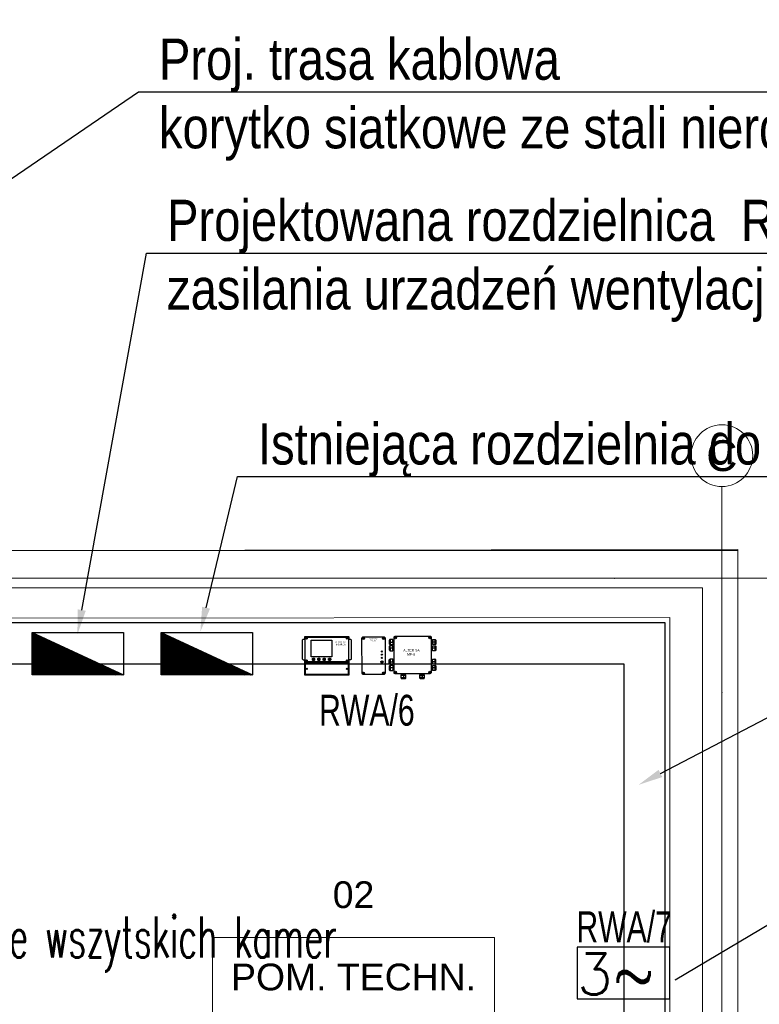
# Model space of a CAD drawing. Header units: millimetres. Extents: x -70539 to 23478, y -51814 to 44720.
# Tile 249 of 256: x -30952 to -27358, y 30710 to 35495. Entities that reach past the tile are written whole.
import ezdxf
from ezdxf import colors
from ezdxf.entities.mleader import LeaderData, LeaderLine
from ezdxf.enums import TextEntityAlignment as Align
from ezdxf.math import Vec2, Vec3

# ---------------------------------------------------------------- set-up
doc = ezdxf.new("R2010")
doc.units = ezdxf.units.MM
for name, color, linetype, lineweight in [('A.01 RZUT PARTERU$0$201-A Ppoż_Nr_pióra__31', 1, 'Continuous', 30), ('A.01 RZUT PARTERU$0$410-K Osie główne_Nr_pióra__1', 7, 'Continuous', 20), ('A.01 RZUT PARTERU$0$Metryczki pomieszczeń Archicada_Nr_pióra__46', 7, 'Continuous', 20), ('AURA_went_opisy', 7, 'Continuous', 15), ('XREF', 8, 'Continuous', 9)]:
    doc.layers.add(name, color=color, linetype=linetype, lineweight=lineweight)
for name, color, linetype, lineweight, true_color in [('A.01 RZUT PARTERU$0$410-K Osie główne_Nr_pióra__95', 7, 'Continuous', 20, 0x7c7c7c), ('A.01 RZUT PARTERU$0$420-K Ściany_Nr_pióra__95', 7, 'Continuous', 20, 0x7c7c7c), ('A.01 RZUT PARTERU$0$460 - Stropy_Nr_pióra__95', 7, 'Continuous', 13, 0x7c7c7c), ('A.01 RZUT PARTERU$0$Metryczki pomieszczeń Archicada_Nr_pióra__95', 7, 'Continuous', 20, 0x7c7c7c)]:
    doc.layers.add(name, color=color, linetype=linetype, lineweight=lineweight, true_color=true_color)
for name, color, linetype in [('ALTER_detekcja_gazu', 6, 'Continuous'), ('e_adresy', 10, 'Continuous'), ('e_gniazda', 10, 'Continuous'), ('e_IT adresy', 7, 'Continuous')]:
    doc.layers.add(name, color=color, linetype=linetype)
doc.styles.add('A.01 RZUT PARTERU$0$STYL_AUTOMATYCZNY_1', font='arial.ttf')
doc.styles.add('A.01 RZUT PARTERU$0$STYL_AUTOMATYCZNY_2', font='arial.ttf')
doc.styles.add('Arial Narrow', font='ARIALN.TTF')
doc.styles.add('e_legenda', font='romans.shx')
doc.styles.add('e_nazwy_w_blokach', font='romans.shx')
doc.styles.get("Standard").update_dxf_attribs({"font": 'arial.ttf'})
doc.linetypes.add('A.01 RZUT PARTERU$0$PPOZ REI 60', pattern='A,0,[1,A.01 RZUT PARTERU1.Shx,S=1.984127,R=0,X=0,Y=0],-400,0', length=400)

# ---------------------------------------------------------------- blocks, each defined once
blk = doc.blocks.new('MSMR-16')
for p, q in [((207189, 543212), (207343, 545266)), ((207189, 352710), (207189, 543212)), ((207343, 545266), (208310, 547032)), ((208310, 547032), (209630, 549343)), ((209630, 549343), (211163, 550576)), ((211163, 550576), (212913, 551576)), ((212913, 551576), (214029, 551976)), ((214029, 551976), (227405, 551976)), ((227405, 574159), (227708, 575068)), ((227405, 573248), (227405, 574159)), ((227405, 551976), (227405, 573248)), ((227405, 551976), (227405, 346054)), ((227708, 575068), (228348, 575587)), ((228348, 575587), (228868, 576041)), ((228868, 576041), (229454, 576441)), ((229454, 576441), (229896, 576779)), ((229896, 576779), (660588, 576779)), ((232674, 571595), (659170, 571595)), ((232674, 326350), (232674, 571595)), ((243615, 556496), (243615, 558896)), ((243615, 558896), (245198, 558896)), ((245648, 556496), (243615, 556496)), ((245198, 560895), (247897, 560895)), ((245198, 558896), (245198, 560895)), ((245648, 554180), (245648, 556496)), ((247814, 554180), (245648, 554180)), ((249914, 556263), (247814, 556263)), ((247814, 556263), (247814, 554180)), ((247897, 560895), (247897, 558746)), ((247897, 558746), (249914, 558746)), ((249914, 558746), (249914, 556263)), ((291709, 542018), (495924, 542018)), ((291709, 377353), (291709, 542018)), ((495924, 542018), (495924, 377353)), ((641369, 556431), (641369, 558831)), ((641369, 558831), (642952, 558831)), ((643402, 556431), (641369, 556431)), ((642952, 560830), (645651, 560830)), ((642952, 558831), (642952, 560830)), ((643402, 554115), (643402, 556431)), ((645568, 554115), (643402, 554115)), ((647668, 556198), (645568, 556198)), ((645568, 556198), (645568, 554115)), ((645651, 560830), (645651, 558681)), ((645651, 558681), (647668, 558681)), ((647668, 558681), (647668, 556198)), ((659170, 571595), (659170, 326350)), ((664325, 551953), (659170, 551953)), ((660588, 576779), (662825, 576014)), ((662825, 576014), (663658, 575181)), ((663658, 575181), (664220, 574098)), ((664220, 574098), (664325, 573878)), ((664325, 573878), (664325, 551953)), ((664325, 551953), (677835, 551800)), ((664656, 346095), (664675, 551949)), ((677835, 551800), (680235, 550979)), ((680235, 550979), (683177, 548245)), ((683177, 548245), (684453, 545511)), ((684453, 545511), (684870, 543636)), ((684870, 543636), (684870, 354811)), ((209040, 349442), (207189, 352710)), ((211118, 347423), (209040, 349442)), ((212535, 346440), (211118, 347423)), ((214418, 346054), (212535, 346440)), ((227566, 346054), (214418, 346054)), ((227566, 198657), (227566, 346054)), ((227566, 321371), (664656, 321371)), ((659170, 326350), (232674, 326350)), ((233943, 312990), (234256, 313948)), ((233992, 204131), (233943, 312990)), ((234256, 313948), (234818, 314531)), ((234818, 314531), (235894, 315192)), ((235894, 315192), (656082, 315192)), ((243598, 340274), (243598, 342673)), ((243598, 342673), (245181, 342673)), ((245631, 340274), (243598, 340274)), ((245181, 344673), (247881, 344673)), ((245181, 342673), (245181, 344673)), ((245631, 337957), (245631, 340274)), ((247798, 337957), (245631, 337957)), ((249897, 340040), (247798, 340040)), ((247798, 340040), (247798, 337957)), ((247881, 344673), (247881, 342523)), ((247881, 342523), (249897, 342523)), ((249897, 342523), (249897, 340040)), ((495924, 377353), (291709, 377353)), ((304591, 359394), (305218, 360544)), ((304591, 345518), (304591, 359394)), ((305724, 344001), (304591, 345518)), ((305218, 360544), (306201, 361427)), ((307491, 342562), (305724, 344001)), ((306201, 361427), (307451, 362227)), ((307451, 362227), (308585, 362757)), ((308443, 342562), (307491, 342562)), ((321502, 342562), (308443, 342562)), ((308585, 362757), (320739, 362757)), ((314872, 356890), (309893, 349274)), ((309893, 349274), (318680, 349274)), ((318680, 349274), (314872, 356890)), ((320739, 362757), (323415, 361097)), ((323152, 343529), (321502, 342562)), ((324345, 345169), (323152, 343529)), ((323415, 361097), (324665, 359144)), ((324665, 346644), (324345, 345169)), ((324665, 359144), (324665, 346644)), ((357275, 359031), (358268, 360749)), ((357275, 346010), (357275, 359031)), ((358338, 344697), (357275, 346010)), ((358268, 360749), (358997, 361307)), ((359212, 343552), (358338, 344697)), ((358997, 361307), (359747, 361807)), ((360837, 342531), (359212, 343552)), ((359747, 361807), (361100, 362747)), ((374710, 342531), (360837, 342531)), ((361100, 362747), (373973, 362747)), ((371929, 356040), (362983, 356038)), ((362994, 356038), (367820, 348921)), ((367820, 348921), (371929, 356040)), ((373973, 362747), (375369, 361935)), ((375980, 343614), (374710, 342531)), ((375369, 361935), (377327, 359748)), ((376980, 344926), (375980, 343614)), ((377541, 346230), (376980, 344926)), ((377327, 359748), (377541, 359500)), ((377541, 359500), (377541, 346230)), ((410761, 359560), (412063, 361309)), ((410761, 346094), (410761, 359560)), ((411168, 344873), (410761, 346094)), ((411818, 343571), (411168, 344873)), ((414463, 342391), (411818, 343571)), ((412063, 361309), (413120, 362001)), ((413120, 362001), (414056, 362489)), ((414056, 362489), (415191, 362853)), ((427237, 342391), (414463, 342391)), ((415191, 362853), (426524, 362853)), ((417463, 350672), (421047, 353499)), ((421167, 348655), (417463, 350672)), ((421047, 351888), (421047, 353499)), ((422288, 351888), (421047, 351888)), ((424569, 350217), (421167, 350217)), ((421167, 350217), (421167, 348655)), ((422288, 356902), (424579, 356902)), ((422288, 356902), (422288, 351888)), ((424579, 356902), (424569, 350217)), ((426524, 362853), (428274, 361927)), ((428417, 343327), (427237, 342391)), ((428274, 361927), (429545, 361073)), ((429841, 344832), (428417, 343327)), ((429545, 361073), (430524, 359824)), ((430753, 346094), (429841, 344832)), ((430524, 359824), (430753, 359261)), ((430753, 359261), (430753, 346094)), ((463558, 359339), (464875, 361214)), ((463558, 345856), (463558, 359339)), ((464266, 344898), (463558, 345856)), ((465058, 343940), (464266, 344898)), ((464875, 361214), (465552, 361839)), ((467016, 342645), (465058, 343940)), ((465552, 361839), (466333, 362230)), ((466333, 362230), (467486, 362868)), ((480126, 342645), (467016, 342645)), ((467486, 362868), (479487, 362827)), ((471199, 352007), (469976, 352007)), ((469976, 352007), (471455, 349883)), ((471391, 353893), (471199, 353146)), ((471199, 353146), (471199, 352007)), ((471690, 354575), (471391, 353893)), ((471455, 349883), (472975, 351903)), ((472468, 355151), (471690, 354575)), ((472329, 351903), (472372, 352656)), ((472975, 351903), (472329, 351903)), ((472372, 352656), (472479, 353093)), ((474036, 355802), (472468, 355151)), ((472479, 353093), (472724, 353360)), ((472724, 353360), (473033, 353637)), ((473033, 353637), (473407, 353829)), ((473407, 353829), (473822, 353871)), ((473822, 353871), (474036, 353882)), ((475203, 355826), (474036, 355802)), ((474036, 353882), (474260, 353882)), ((474260, 353882), (474420, 353839)), ((474420, 353839), (474740, 353786)), ((474740, 353786), (474964, 353477)), ((474964, 353477), (475017, 352901)), ((475017, 352901), (475028, 352741)), ((475028, 352741), (476468, 352736)), ((475364, 355747), (475203, 355826)), ((475460, 355694), (475364, 355747)), ((475577, 355651), (475460, 355694)), ((475833, 355566), (475577, 355651)), ((476025, 355459), (475833, 355566)), ((476291, 355214), (476025, 355459)), ((476419, 354926), (476291, 355214)), ((476468, 352736), (476419, 354926)), ((479487, 362827), (481358, 361891)), ((481346, 343011), (480126, 342645)), ((483299, 345127), (481346, 343011)), ((481358, 361891), (482620, 360793)), ((482620, 360793), (483596, 359654)), ((484113, 346795), (483299, 345127)), ((483596, 359654), (483962, 358921)), ((483962, 358921), (484113, 346795)), ((641516, 340232), (641516, 342632)), ((641516, 342632), (643099, 342632)), ((643549, 340232), (641516, 340232)), ((643099, 344631), (645799, 344631)), ((643099, 342632), (643099, 344631)), ((643549, 337916), (643549, 340232)), ((645715, 337916), (643549, 337916)), ((647815, 339999), (645715, 339999)), ((645715, 339999), (645715, 337916)), ((645799, 344631), (645799, 342482)), ((645799, 342482), (647815, 342482)), ((647815, 342482), (647815, 339999)), ((656082, 315192), (657095, 314704)), ((657095, 314704), (657575, 314139)), ((657575, 314139), (658033, 313616)), ((658033, 313616), (658193, 312891)), ((658193, 312891), (658193, 204643)), ((664656, 346095), (659170, 346095)), ((677571, 346095), (664656, 346095)), ((664656, 346095), (664656, 321463)), ((664656, 321463), (664656, 198609)), ((679521, 346662), (677571, 346095)), ((682637, 349011), (679521, 346662)), ((684537, 352594), (682637, 349011)), ((684870, 354811), (684537, 352594)), ((228149, 197657), (227566, 198657)), ((228837, 196824), (228149, 197657)), ((229998, 196009), (228837, 196824)), ((661625, 196009), (229998, 196009)), ((234299, 203198), (233992, 204131)), ((235805, 202260), (234299, 203198)), ((656602, 202260), (235805, 202260)), ((244221, 258100), (244221, 260500)), ((244221, 260500), (245804, 260500)), ((246254, 258100), (244221, 258100)), ((245804, 262499), (248503, 262499)), ((245804, 260500), (245804, 262499)), ((246254, 255784), (246254, 258100)), ((248420, 255784), (246254, 255784)), ((250520, 257867), (248420, 257867)), ((248420, 257867), (248420, 255784)), ((248503, 262499), (248503, 260350)), ((248503, 260350), (250520, 260350)), ((250520, 260350), (250520, 257867)), ((640377, 257832), (640377, 260232)), ((640377, 260232), (641960, 260232)), ((642410, 257832), (640377, 257832)), ((641960, 262232), (644659, 262232)), ((641960, 260232), (641960, 262232)), ((642410, 255516), (642410, 257832)), ((644576, 255516), (642410, 255516)), ((646676, 257599), (644576, 257599)), ((644576, 257599), (644576, 255516)), ((644659, 262232), (644659, 260082)), ((644659, 260082), (646676, 260082)), ((646676, 260082), (646676, 257599)), ((657786, 203260), (656602, 202260)), ((658202, 203910), (657786, 203260)), ((658193, 204643), (658202, 203910)), ((662642, 196542), (661625, 196009)), ((663708, 197592), (662642, 196542)), ((664656, 198609), (663708, 197592))]:
    blk.add_line(p, q)
for centre in [(246721, 557476), (644475, 557411), (246705, 341254), (644623, 341212), (247327, 259080), (643483, 258813)]:
    blk.add_circle(centre, 5452)
at = {"insert": (529273, 531387), "char_height": 15000, "width": 105164.95, "attachment_point": 1}
blk.add_mtext('{ALTER SA\\P MSMR-16}', dxfattribs=at)
blk = doc.blocks.new('zw$937')
for p, q in [((223, 1927), (229, 1942)), ((223, 269), (223, 1927)), ((229, 1942), (241, 1957)), ((241, 1957), (251, 1965)), ((251, 1965), (259, 1969)), ((259, 1969), (276, 1975)), ((302, 1946), (268, 1876)), ((276, 1975), (1898, 1975)), ((312, 1941), (277, 1871)), ((1861, 1934), (1911, 1876)), ((1870, 1941), (1919, 1883)), ((1898, 1975), (1918, 1971)), ((1918, 1971), (1933, 1963)), ((1933, 1963), (1941, 1955)), ((1941, 1955), (1952, 1942)), ((1952, 1942), (1956, 1934)), ((1956, 1934), (1958, 1928)), ((1958, 1928), (1958, 276)), ((3, 1784), (1, 1778)), ((1, 1778), (1, 1622)), ((1, 1622), (4, 1614)), ((9, 1508), (2, 1495)), ((2, 1495), (2, 1332)), ((6, 1792), (3, 1784)), ((4, 1614), (10, 1605)), ((10, 1798), (6, 1792)), ((14, 1514), (9, 1508)), ((15, 1803), (10, 1798)), ((10, 1605), (20, 1594)), ((20, 1520), (14, 1514)), ((23, 1809), (15, 1803)), ((20, 1594), (32, 1588)), ((31, 1525), (20, 1520)), ((33, 1814), (23, 1809)), ((40, 1529), (31, 1525)), ((32, 1588), (40, 1586)), ((40, 1816), (33, 1814)), ((48, 1816), (40, 1816)), ((40, 1586), (164, 1586)), ((48, 1529), (40, 1529)), ((164, 1816), (48, 1816)), ((48, 1816), (48, 1586)), ((48, 1701), (164, 1701)), ((164, 1529), (48, 1529)), ((48, 1413), (48, 1529)), ((164, 1413), (48, 1413)), ((48, 1413), (48, 1297)), ((164, 1701), (164, 1816)), ((193, 1797), (164, 1797)), ((164, 1701), (164, 1604)), ((164, 1586), (164, 1604)), ((164, 1604), (192, 1604)), ((164, 1508), (164, 1529)), ((193, 1508), (164, 1508)), ((164, 1316), (164, 1508)), ((192, 1604), (192, 1797)), ((223, 1701), (192, 1701)), ((192, 1604), (192, 1585)), ((192, 1585), (223, 1585)), ((223, 1816), (193, 1816)), ((193, 1816), (193, 1797)), ((223, 1528), (193, 1528)), ((193, 1413), (193, 1528)), ((223, 1413), (193, 1413)), ((193, 1413), (193, 1316)), ((1958, 1817), (1988, 1817)), ((1989, 1701), (1958, 1701)), ((1989, 1585), (1958, 1585)), ((1958, 1527), (1988, 1527)), ((1988, 1411), (1958, 1411)), ((1988, 1817), (1988, 1796)), ((1988, 1796), (2017, 1796)), ((1988, 1527), (1988, 1508)), ((1988, 1508), (2017, 1508)), ((1988, 1314), (1988, 1508)), ((1989, 1603), (1989, 1796)), ((2017, 1603), (1989, 1603)), ((1989, 1603), (1989, 1585)), ((2016, 1314), (2016, 1508)), ((2132, 1411), (2016, 1411)), ((2017, 1796), (2017, 1816)), ((2017, 1816), (2132, 1816)), ((2017, 1796), (2017, 1603)), ((2132, 1701), (2017, 1701)), ((2017, 1585), (2017, 1603)), ((2132, 1585), (2017, 1585)), ((2017, 1508), (2017, 1527)), ((2017, 1527), (2132, 1527)), ((2132, 1816), (2132, 1585)), ((2132, 1816), (2143, 1816)), ((2142, 1585), (2132, 1585)), ((2132, 1527), (2145, 1527)), ((2132, 1527), (2132, 1295)), ((2150, 1589), (2142, 1585)), ((2143, 1816), (2152, 1813)), ((2145, 1527), (2161, 1519)), ((2159, 1594), (2150, 1589)), ((2152, 1813), (2163, 1805)), ((2168, 1602), (2159, 1594)), ((2161, 1519), (2172, 1508)), ((2163, 1805), (2174, 1793)), ((2175, 1610), (2168, 1602)), ((2172, 1508), (2176, 1501)), ((2174, 1793), (2180, 1782)), ((2179, 1619), (2175, 1610)), ((2176, 1501), (2180, 1493)), ((2180, 1630), (2179, 1619)), ((2180, 1782), (2180, 1630)), ((2180, 1493), (2180, 1333)), ((2, 1332), (6, 1322)), ((6, 1322), (15, 1309)), ((15, 1309), (29, 1301)), ((29, 1301), (39, 1297)), ((39, 1297), (44, 1297)), ((44, 1297), (164, 1297)), ((164, 1297), (164, 1316)), ((164, 1316), (193, 1316)), ((193, 1316), (193, 1296)), ((193, 1296), (223, 1296)), ((1988, 1295), (1958, 1295)), ((2016, 1314), (1988, 1314)), ((1988, 1314), (1988, 1295)), ((2016, 1295), (2016, 1314)), ((2137, 1295), (2016, 1295)), ((2145, 1296), (2137, 1295)), ((2154, 1300), (2145, 1296)), ((2165, 1307), (2154, 1300)), ((2173, 1317), (2165, 1307)), ((2177, 1324), (2173, 1317)), ((2180, 1333), (2177, 1324)), ((0, 861), (3, 871)), ((0, 710), (0, 861)), ((1, 705), (0, 710)), ((3, 579), (0, 570)), ((0, 570), (0, 420)), ((6, 694), (1, 705)), ((3, 871), (10, 882)), ((8, 590), (3, 579)), ((9, 691), (6, 694)), ((15, 596), (8, 590)), ((18, 681), (9, 691)), ((10, 882), (17, 889)), ((23, 604), (15, 596)), ((17, 889), (27, 897)), ((26, 675), (18, 681)), ((36, 610), (23, 604)), ((42, 670), (26, 675)), ((27, 897), (34, 899)), ((34, 899), (37, 900)), ((48, 610), (36, 610)), ((37, 900), (48, 901)), ((48, 669), (42, 670)), ((164, 901), (48, 901)), ((48, 901), (48, 784)), ((48, 784), (164, 784)), ((48, 784), (48, 669)), ((164, 669), (48, 669)), ((164, 610), (48, 610)), ((48, 610), (48, 379)), ((164, 494), (48, 495)), ((164, 882), (164, 901)), ((193, 882), (164, 882)), ((164, 784), (164, 882)), ((164, 784), (164, 669)), ((193, 689), (164, 689)), ((164, 592), (164, 610)), ((193, 592), (164, 592)), ((164, 592), (164, 400)), ((223, 901), (193, 902)), ((193, 902), (193, 882)), ((193, 882), (193, 785)), ((193, 785), (223, 785)), ((193, 785), (193, 688)), ((193, 688), (193, 668)), ((223, 668), (193, 668)), ((223, 610), (193, 610)), ((193, 610), (193, 592)), ((193, 400), (193, 592)), ((223, 495), (193, 495)), ((1958, 901), (1988, 901)), ((1988, 785), (1958, 785)), ((1988, 668), (1958, 668)), ((1958, 611), (1988, 611)), ((1989, 495), (1958, 495)), ((1988, 901), (1988, 881)), ((1988, 881), (2017, 881)), ((1988, 688), (1988, 881)), ((2017, 688), (1988, 688)), ((1988, 688), (1988, 668)), ((1988, 611), (1988, 591)), ((1988, 591), (2017, 591)), ((1989, 399), (1989, 591)), ((2016, 785), (2016, 881)), ((2017, 785), (2016, 785)), ((2016, 785), (2016, 688)), ((2016, 495), (2016, 591)), ((2017, 495), (2016, 495)), ((2016, 495), (2016, 399)), ((2017, 881), (2017, 901)), ((2017, 901), (2132, 901)), ((2132, 785), (2017, 785)), ((2017, 669), (2017, 688)), ((2132, 669), (2017, 669)), ((2017, 591), (2017, 612)), ((2017, 612), (2133, 612)), ((2133, 495), (2017, 495)), ((2132, 901), (2132, 669)), ((2144, 900), (2132, 900)), ((2132, 669), (2144, 670)), ((2133, 612), (2133, 379)), ((2133, 612), (2148, 609)), ((2154, 896), (2144, 900)), ((2144, 670), (2157, 676)), ((2148, 609), (2160, 602)), ((2166, 887), (2154, 896)), ((2157, 676), (2166, 682)), ((2160, 602), (2170, 593)), ((2174, 878), (2166, 887)), ((2166, 682), (2174, 693)), ((2170, 593), (2176, 582)), ((2179, 866), (2174, 878)), ((2174, 693), (2179, 705)), ((2176, 582), (2180, 569)), ((2180, 858), (2179, 866)), ((2179, 705), (2180, 712)), ((2180, 712), (2180, 858)), ((2180, 569), (2180, 422)), ((0, 420), (5, 407)), ((5, 407), (14, 394)), ((14, 394), (24, 387)), ((24, 387), (33, 382)), ((33, 382), (37, 381)), ((37, 381), (48, 379)), ((48, 379), (163, 379)), ((163, 379), (163, 400)), ((163, 400), (193, 400)), ((193, 400), (193, 379)), ((193, 379), (223, 379)), ((231, 252), (223, 269)), ((238, 242), (231, 252)), ((247, 234), (238, 242)), ((258, 228), (247, 234)), ((276, 221), (258, 228)), ((1900, 221), (276, 221)), ((280, 328), (286, 249)), ((291, 328), (297, 250)), ((545, 221), (545, 191)), ((545, 191), (565, 191)), ((565, 163), (546, 163)), ((546, 163), (546, 47)), ((546, 47), (777, 47)), ((546, 47), (547, 36)), ((547, 36), (549, 28)), ((549, 28), (557, 16)), ((557, 16), (564, 9)), ((564, 9), (574, 3)), ((565, 191), (565, 163)), ((757, 191), (565, 191)), ((565, 163), (757, 163)), ((574, 3), (581, 0)), ((581, 0), (742, 0)), ((661, 163), (661, 47)), ((662, 221), (662, 191)), ((742, 0), (758, 9)), ((757, 163), (757, 191)), ((757, 191), (777, 191)), ((777, 163), (757, 163)), ((758, 9), (768, 20)), ((768, 20), (774, 30)), ((774, 30), (776, 38)), ((776, 38), (776, 47)), ((777, 191), (777, 221)), ((777, 47), (777, 163)), ((1413, 221), (1413, 191)), ((1413, 191), (1434, 191)), ((1434, 163), (1414, 163)), ((1414, 163), (1414, 48)), ((1414, 48), (1416, 31)), ((1530, 47), (1414, 47)), ((1416, 31), (1423, 19)), ((1423, 19), (1430, 11)), ((1430, 11), (1448, 0)), ((1434, 191), (1434, 163)), ((1434, 191), (1626, 191)), ((1434, 163), (1626, 163)), ((1530, 221), (1530, 191)), ((1530, 163), (1530, 47)), ((1530, 47), (1645, 47)), ((1612, 0), (1627, 9)), ((1626, 163), (1626, 192)), ((1626, 192), (1645, 192)), ((1645, 163), (1626, 163)), ((1627, 9), (1636, 19)), ((1636, 19), (1642, 31)), ((1642, 31), (1645, 37)), ((1645, 192), (1645, 221)), ((1645, 47), (1645, 163)), ((1645, 37), (1645, 47)), ((1928, 280), (1852, 288)), ((1928, 290), (1853, 298)), ((1925, 229), (1900, 221)), ((1932, 234), (1925, 229)), ((1946, 247), (1932, 234)), ((1955, 259), (1946, 247)), ((1958, 270), (1955, 259)), ((1989, 379), (1958, 379)), ((1958, 276), (1958, 270)), ((2017, 399), (1989, 399)), ((1989, 399), (1989, 379)), ((2017, 379), (2017, 399)), ((2133, 379), (2017, 379)), ((2145, 381), (2133, 379)), ((2154, 385), (2145, 381)), ((2164, 391), (2154, 385)), ((2170, 397), (2164, 391)), ((2177, 408), (2170, 397)), ((2180, 422), (2177, 408)), ((1448, 0), (1612, 0))]:
    blk.add_line(p, q)
for centre, radius in [((290, 1909), 49.1), ((290, 1909), 39.2), ((1890, 1908), 48.8), ((1890, 1908), 38.4), ((288, 289), 50.7), ((288, 289), 39.6), ((1890, 288), 48.9), ((1890, 288), 38.2)]:
    blk.add_circle(centre, radius)
at = {"insert": (657, 1372), "char_height": 112.5, "width": 788.74, "attachment_point": 1}
blk.add_mtext('{ALTER SA\\P    MP-8}', dxfattribs=at)
blk = doc.blocks.new('A$C262F6BEF')
for p, q in [((0, 107.3), (0.7, 108.6)), ((0, 106.5), (0, 107.3)), ((0, 5.5), (0, 106.5)), ((0.7, 108.6), (1.3, 109.5)), ((1.3, 109.5), (1.9, 110.2)), ((1.9, 110.2), (2.9, 111)), ((2.9, 111), (4.2, 111.7)), ((8.9, 108.4), (4, 102.5)), ((4.2, 111.7), (5.4, 112.2)), ((9.9, 107.6), (4.8, 101.7)), ((5.4, 112.2), (175.9, 112.2)), ((117, 96.2), (118.5, 101.5)), ((120.1, 91.3), (117, 96.2)), ((118.5, 101.5), (123.3, 102.5)), ((123.3, 102.5), (126.8, 98)), ((126.8, 98), (125.3, 92.6)), ((173.1, 108.4), (176.9, 100.7)), ((174.1, 109), (178, 101.2)), ((175.9, 112.2), (178.1, 111.7)), ((178.1, 111.7), (179.7, 111)), ((179.7, 111), (181.2, 109.8)), ((181.2, 109.8), (182.1, 108.1)), ((182.1, 108.1), (182.7, 106.1)), ((182.7, 106.1), (182.7, 6.2)), ((125.3, 92.6), (120.1, 91.3)), ((0.1, 4.6), (0, 5.5)), ((0.3, 4.2), (0.1, 4.6)), ((0.9, 3.1), (0.3, 4.2)), ((1.9, 1.9), (0.9, 3.1)), ((3.6, 0.8), (1.9, 1.9)), ((5.3, 0), (3.6, 0.8)), ((4, 10.1), (9.4, 3.5)), ((4.7, 10.6), (10.1, 4.2)), ((177.6, 0.2), (5.3, 0)), ((176.9, 11.2), (173.4, 3.7)), ((177.9, 10.8), (174.3, 3.3)), ((178.5, 0.5), (177.6, 0.2)), ((180.5, 1.8), (178.5, 0.5)), ((181.7, 3.2), (180.5, 1.8)), ((182.5, 4.9), (181.7, 3.2)), ((182.7, 6.2), (182.5, 4.9))]:
    blk.add_line(p, q)
for centre, major_axis, start_param, end_param in [((7.1, 104.9), (5.11, 0), 1.570791, 7.853976), ((7.1, 104.9), (3.93, 0), 1.570781, 7.853966), ((70.9, 96.8), (-2.67, 0), -1.570789, 4.712396), ((86.2, 96.7), (-2.6, 0), -1.570792, 4.712393), ((101.6, 96.7), (2.53, 0), 1.570790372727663, 7.853975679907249), ((122, 96.9), (2.69, 0), 1.570775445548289, 7.853960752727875), ((175.7, 104.9), (-5.19, 0), -1.570794, 4.712391), ((175.7, 104.9), (-4.35, 0), -1.570793, 4.712392), ((6.9, 6.9), (5.34, 0), 1.570793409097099, 7.853978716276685), ((6.9, 6.9), (-4.26, 0), -1.570791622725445, 4.712393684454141), ((175.7, 7.2), (5.03, 0), 1.570781, 7.853966), ((175.7, 7.2), (-4.18, 0), -1.570788, 4.712397)]:
    blk.add_ellipse(centre, major_axis=major_axis, ratio=1, start_param=start_param, end_param=end_param)
at = {"width": 1}
for s, p in [('ALTER SA', (12.1, 34.9)), ('ZSA-12', (22.1, 40.6))]:
    blk.add_text(s, height=6, rotation=90, dxfattribs=at).set_placement(p)
blk = doc.blocks.new('A.01 RZUT PARTERU')
at = {"layer": 'A.01 RZUT PARTERU$0$201-A Ppoż_Nr_pióra__31', "color": 8, "linetype": 'A.01 RZUT PARTERU$0$PPOZ REI 60', "lineweight": 5}
for p, q in [((641.51, 2729.08), (1082.63, 2729.08)), ((1082.63, 2729.08), (1082.63, 2288.49))]:
    blk.add_line(p, q, dxfattribs=at)
at = {"layer": 'A.01 RZUT PARTERU$0$410-K Osie główne_Nr_pióra__95', "color": 8, "linetype": 'Continuous', "lineweight": 5}
for p, q in [((1092.06, 2678.38), (1092.06, 2778.38)), ((6.13, 2733.81), (1039.92, 2733.81)), ((1039.92, 2733.81), (1139.92, 2733.81)), ((1092.06, 2678.38), (1092.06, 2342.05))]:
    blk.add_line(p, q, dxfattribs=at)
blk.add_circle((1092.06, 2793.38), 15, dxfattribs=at)
for p in [(1039.92, 2733.81), (1039.92, 2733.81), (1092.06, 2678.38), (1092.06, 2678.38)]:
    blk.add_point(p, dxfattribs=at)
at = {"layer": 'A.01 RZUT PARTERU$0$420-K Ściany_Nr_pióra__95', "color": 8, "linetype": 'Continuous', "lineweight": 5}
for p, q in [((1099.75, 2747.81), (654.7, 2747.25)), ((1099.75, 2747.81), (1099.75, 2714.81)), ((654.75, 2714.25), (1066.75, 2714.77)), ((1066.75, 2714.77), (1066.75, 2309.77)), ((1099.75, 2276.77), (1099.75, 2714.81))]:
    blk.add_line(p, q, dxfattribs=at)
at = {"layer": 'A.01 RZUT PARTERU$0$460 - Stropy_Nr_pióra__95', "color": 8, "linetype": 'Continuous', "lineweight": 5, "flags": 128}
blk.add_lwpolyline([(6.75, 7.87), (658.57, 7.05), (655.73, 2276.77), (1099.75, 2276.77), (1099.75, 2747.25), (655.14, 2747.25), (654.75, 3058.7), (10.58, 3058.7)], close=True, dxfattribs=at)
at = {"layer": 'A.01 RZUT PARTERU$0$Metryczki pomieszczeń Archicada_Nr_pióra__95', "color": 8, "linetype": 'Continuous', "lineweight": 5}
for p, q in [((844.59, 2559.27), (844.59, 2479.27)), ((844.59, 2559.27), (981.57, 2559.27)), ((844.59, 2519.27), (844.59, 2559.27)), ((981.57, 2559.27), (844.59, 2559.27)), ((981.57, 2559.27), (981.57, 2519.27)), ((981.57, 2479.27), (981.57, 2559.27))]:
    blk.add_line(p, q, dxfattribs=at)
at = {"layer": 'A.01 RZUT PARTERU$0$410-K Osie główne_Nr_pióra__1', "color": 8, "lineweight": 5, "style": 'A.01 RZUT PARTERU$0$STYL_AUTOMATYCZNY_2'}
blk.add_text('C', height=15, dxfattribs=at).set_placement((1092.06, 2800.88), align=Align.TOP_CENTER)
at = {"layer": 'A.01 RZUT PARTERU$0$Metryczki pomieszczeń Archicada_Nr_pióra__46', "color": 8, "lineweight": 5, "style": 'A.01 RZUT PARTERU$0$STYL_AUTOMATYCZNY_1'}
for s, p in [('02', (913.08, 2586.51)), ('POM. TECHN.', (913.08, 2546.51))]:
    blk.add_text(s, height=13, dxfattribs=at).set_placement(p, align=Align.TOP_CENTER)
blk = doc.blocks.new('przylacze_3faz')
blk.add_lwpolyline([(0, 25), (0, 0), (45, 0), (45, 25)], close=True)
at = {"linetype": 'ByBlock', "style": 'e_nazwy_w_blokach'}
blk.add_text('3~', height=20, dxfattribs=at).set_placement((0, 2.01))

msp = doc.modelspace()

# ---------------------------------------------------------------- block references
at = {"layer": 'XREF', "xscale": 10, "yscale": 10, "zscale": 10}
msp.add_blockref('A.01 RZUT PARTERU', (-38460.6, 5442.3), dxfattribs=at)

# ---------------------------------------------------------------- next in the draw order: hatches: boundary and pattern name
at = {"transparency": 33554687}
h = msp.add_hatch(dxfattribs=at)
h.set_pattern_fill('ANSI31', color=1)
h.set_pattern_definition([(45, (-626.817, 0), (-2.24506403, 2.24506403), [])])
h.paths.add_polyline_path([(-30892.2, 32515.8), (-30447, 32310.4), (-30892.2, 32310.4)])
h = msp.add_hatch(dxfattribs=at)
h.set_pattern_fill('ANSI31', color=256)
h.paths.add_polyline_path([(-30265.4, 32515.8), (-29820.2, 32310.4), (-30265.4, 32310.4)])

# ---------------------------------------------------------------- next in the draw order: linework, layer by layer
for points in [[(-32237.8, 32565.1), (-27816.7, 32565.1), (-27816.7, 28564.3), (-32241.6, 28564.3)], [(-30265.4, 32515.8), (-29820.2, 32310.4), (-30265.4, 32310.4), (-30265.4, 32515.8)], [(-32237.8, 32365.1), (-28016.7, 32365.1), (-28016.7, 28764.3), (-32241.6, 28764.3)]]:
    msp.add_lwpolyline(points)
at = {"color": 1}
msp.add_lwpolyline([(-30892.2, 32515.8), (-30447, 32515.8), (-30447, 32310.4), (-30892.2, 32310.4)], close=True, dxfattribs=at)
msp.add_lwpolyline([(-30892.2, 32515.8), (-30447, 32310.4), (-30892.2, 32310.4), (-30892.2, 32515.8)], dxfattribs=at)
msp.add_lwpolyline([(-30265.4, 32515.8), (-29820.2, 32515.8), (-29820.2, 32310.4), (-30265.4, 32310.4)], close=True)

# ---------------------------------------------------------------- next in the draw order: block references
at = {"layer": 'ALTER_detekcja_gazu', "color": 7}
for name, p, xscale, yscale, zscale in [('MSMR-16', (-29679.1, 32212.6), 0.000492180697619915, 0.000492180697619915, 0.0004921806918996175), ('zw$937', (-29156.4, 32292.8), 0.1041841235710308, 0.1041841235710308, 0.1041841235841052)]:
    msp.add_blockref(name, p, dxfattribs=dict(at, xscale=xscale, yscale=yscale, zscale=zscale))
at = {"layer": 'ALTER_detekcja_gazu', "color": 7, "rotation": 270}
msp.add_blockref('A$C262F6BEF', (-29288.7, 32495.1), dxfattribs=at)
at = {"layer": 'e_gniazda', "xscale": 10, "yscale": 10, "zscale": 10}
msp.add_blockref('przylacze_3faz', (-28243.1, 30736.7), dxfattribs=at)

# ---------------------------------------------------------------- next in the draw order: texts
at = {"layer": 'e_adresy', "width": 0.7}
for s, p in [('RWA/6', (-29497.3, 32063.8)), ('RWA/7', (-28247, 31011.4))]:
    msp.add_text(s, height=150, dxfattribs=at).set_placement(p)
at = {"layer": 'e_IT adresy', "style": 'e_legenda', "width": 0.6}
msp.add_text('obserwacja ze wszytskich kamer', height=200, dxfattribs=at).set_placement((-32068.9, 30936.4))

# ---------------------------------------------------------------- next in the draw order: leaders
at = {"lineweight": 0}
ml = msp.add_multileader_mtext('Standard', dxfattribs=at)
ml.set_content('Wypust kablowy 5G2.5 400VAC/6.0kW. Wysokość 1500mm nad posadzką. Zostawić zapas ok. 3mb')
ml.set_leader_properties()
ml.build(insert=Vec2(0, 0))
ml.multileader.update_dxf_attribs({"text_right_attachment_type": 6, "dogleg_length": 7.2, "arrow_head_size": 3.6})
ctx = ml.context
ctx.base_point, ctx.char_height, ctx.arrow_head_size, ctx.landing_gap_size, ctx.plane_origin = Vec3(-26398.2, 31638.7), 160, 3.6, 1.8, Vec3(-27733.1, 32785.5)
ctx.right_attachment = 6
notes = []
notes.append((ctx, [(0, (1, 1, 0), (-26405.4, 31638.7), (1, 0), 7.2, [(0, [(-27770.1, 30827.4)], 0, [])])]))
ctx.mtext.insert, ctx.mtext.width, ctx.mtext.flow_direction = Vec3(-26396.4, 31742.1), 5180.033, 5
ml = msp.add_multileader_mtext('Standard', dxfattribs=at)
ml.set_content('Wypust kablowy 3G2.5 230VAC/1.5kW. Wysokość 1000mm nad posadzką. Zostawić zapas ok. 3mb')
ml.set_leader_properties()
ml.build(insert=Vec2(0, 0))
ml.multileader.update_dxf_attribs({"text_right_attachment_type": 6, "dogleg_length": 7.2, "arrow_head_size": 3.6})
ctx = ml.context
ctx.base_point, ctx.char_height, ctx.arrow_head_size, ctx.landing_gap_size, ctx.plane_origin = Vec3(-26388.7, 30676.6), 160, 3.6, 1.8, Vec3(-27742.6, 31854.3)
ctx.right_attachment = 6
notes.append((ctx, [(0, (1, 1, 0), (-26395.9, 30676.6), (1, 0), 7.2, [(0, [(-27779.6, 29896.2)], 0, [])])]))
ctx.mtext.insert, ctx.mtext.width, ctx.mtext.flow_direction = Vec3(-26386.9, 30780.1), 5180.033, 5
at = {"layer": 'AURA_went_opisy'}
ml = msp.add_multileader_mtext('Standard', dxfattribs=at)
ml.set_content('\\pxt1;{\\A1;\\fArial Narrow|b0|i0|c238|p0;Proj. trasa kablowa  \\Pkorytko siatkowe ze stali nierdzewnej K100H50}', color=256, style='Arial Narrow')
ml.set_leader_properties()
ml.build(insert=Vec2(0, 0))
ml.multileader.update_dxf_attribs({"text_left_attachment_type": 6, "text_right_attachment_type": 6, "dogleg_length": 50, "arrow_head_size": 120})
ctx = ml.context
ctx.base_point, ctx.char_height, ctx.arrow_head_size, ctx.landing_gap_size, ctx.plane_origin = Vec3(-30325.4, 35144.3), 200, 120, 50, Vec3(-50420.9, -27105.8)
ctx.left_attachment, ctx.right_attachment = 6, 6
notes.append((ctx, [(0, (1, 1, 0), (-30375.4, 35144.3), (1, 0), 50, [(0, [(-32286.8, 33839.8)], 0, [])])]))
ctx.mtext.insert, ctx.mtext.width = Vec3(-30275.4, 35403.1), 7995.136
at = {"layer": 'AURA_went_opisy', "color": 1}
ml = msp.add_multileader_mtext('Standard', dxfattribs=at)
ml.set_content('\\pxt1;{\\A1;\\fArial Narrow|b0|i0|c238|p0;Projektowana rozdzielnica  RWA\\Pzasilania urzadzeń wentylacji awaryjnej}', color=256, style='Arial Narrow')
ml.set_leader_properties()
ml.build(insert=Vec2(0, 0))
ml.multileader.update_dxf_attribs({"text_left_attachment_type": 6, "text_right_attachment_type": 6, "dogleg_length": 50, "arrow_head_size": 120})
ctx = ml.context
ctx.base_point, ctx.char_height, ctx.arrow_head_size, ctx.landing_gap_size, ctx.plane_origin = Vec3(-30286, 34360.9), 200, 120, 50, Vec3(-50702.5, -28317.1)
ctx.left_attachment, ctx.right_attachment = 6, 6
notes.append((ctx, [(0, (1, 1, 0), (-30336, 34360.9), (1, 0), 50, [(0, [(-30671.8, 32507.6)], 0, [])])]))
ctx.mtext.insert, ctx.mtext.width = Vec3(-30236, 34619.7), 7995.136
at = {"layer": 'AURA_went_opisy'}
ml = msp.add_multileader_mtext('Standard', dxfattribs=at)
ml.set_content('\\pxt1;{\\A1;\\fArial Narrow|b0|i0|c238|p0;Istniejąca rozdzielnia do demontażu}', color=256, style='Arial Narrow')
ml.set_leader_properties()
ml.build(insert=Vec2(0, 0))
ml.multileader.update_dxf_attribs({"text_left_attachment_type": 6, "text_right_attachment_type": 6, "dogleg_length": 50, "arrow_head_size": 120})
ctx = ml.context
ctx.base_point, ctx.char_height, ctx.arrow_head_size, ctx.landing_gap_size, ctx.plane_origin = Vec3(-29844.4, 33274.3), 200, 120, 50, Vec3(-49940, -28975.8)
ctx.left_attachment, ctx.right_attachment = 6, 6
notes.append((ctx, [(0, (1, 1, 0), (-29894.4, 33274.3), (1, 0), 50, [(0, [(-30074.2, 32520.2)], 0, [])])]))
ctx.mtext.insert, ctx.mtext.width = Vec3(-29794.4, 33533.1), 7995.136
ml = msp.add_multileader_mtext('Standard', dxfattribs=at)
ml.set_content('\\pxt1;{\\A1;\\fArial Narrow|b0|i0|c238|p0;Proj. trasa kablowa  \\Pkorytko siatkowe ze stali nierdzewnej K200H50}', color=256, style='Arial Narrow')
ml.set_leader_properties()
ml.build(insert=Vec2(0, 0))
ml.multileader.update_dxf_attribs({"text_left_attachment_type": 6, "text_right_attachment_type": 6, "dogleg_length": 50, "arrow_head_size": 120})
ctx = ml.context
ctx.base_point, ctx.char_height, ctx.arrow_head_size, ctx.landing_gap_size, ctx.plane_origin = Vec3(-26452.3, 32530.2), 200, 120, 50, Vec3(-46547.8, -29720)
ctx.left_attachment, ctx.right_attachment = 6, 6
notes.append((ctx, [(0, (1, 1, 0), (-26502.3, 32530.2), (1, 0), 50, [(0, [(-27944.9, 31776)], 0, [])])]))
ctx.mtext.insert, ctx.mtext.width = Vec3(-26402.3, 32789), 7995.136
for ctx, leaders in notes:
    for number, flags, end, landing, length, lines in leaders:
        leader = LeaderData()
        leader.index, (leader.has_last_leader_line, leader.has_dogleg_vector, leader.attachment_direction) = number, flags
        leader.last_leader_point, leader.dogleg_vector, leader.dogleg_length = Vec3(end), Vec3(landing), length
        for number, points, colour, breaks in lines:
            line = LeaderLine()
            line.index, line.vertices, line.color, line.breaks = number, Vec3.list(points), colors.encode_raw_color(colour), breaks
            leader.lines.append(line)
        ctx.leaders.append(leader)

doc.saveas('drawing.dxf')
